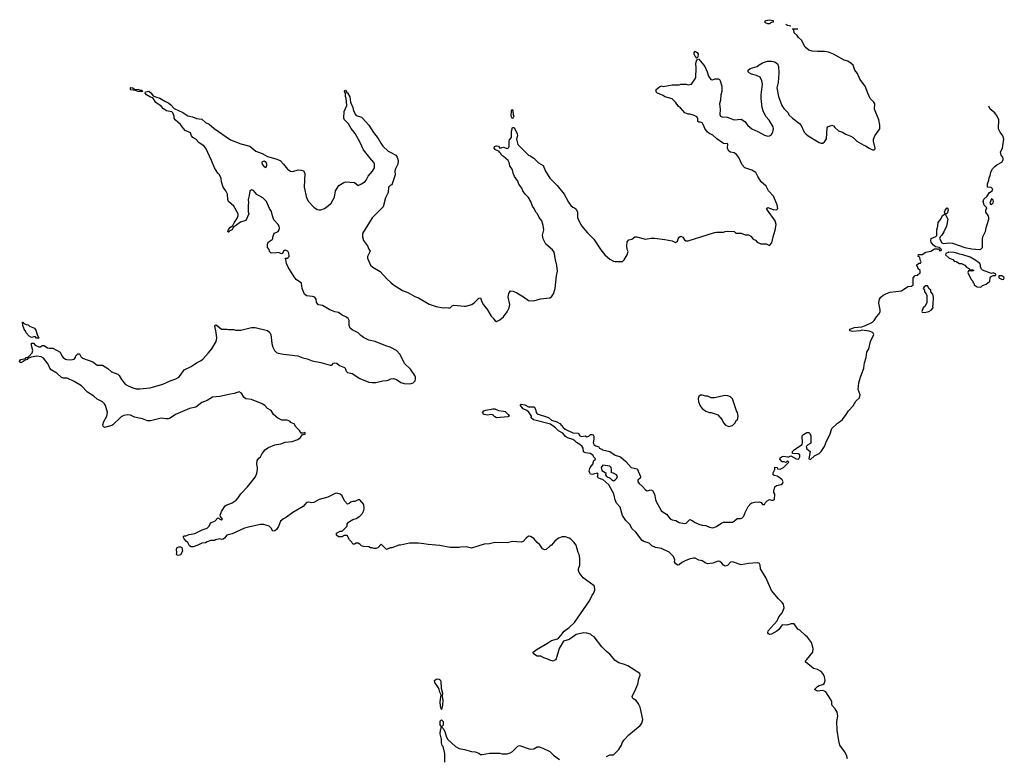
# Model space of a CAD drawing. Header units: inches. Extents: x 2386215 to 2556187, y 580866 to 760840.
# Tile 201 of 203: x 2505815 to 2516915, y 738637 to 746938. Entities that reach past the tile are written whole.
import ezdxf

# ---------------------------------------------------------------- set-up
doc = ezdxf.new("R2010")
doc.units = ezdxf.units.IN
doc.header["$MEASUREMENT"] = 0
for name, color, linetype in [('C5704', 7, 'Continuous'), ('C5713', 7, 'Continuous'), ('C5714', 7, 'Continuous')]:
    doc.layers.add(name, color=color, linetype=linetype)

msp = doc.modelspace()

# ---------------------------------------------------------------- linework, layer by layer
at = {"layer": 'C5704', "color": 5, "elevation": 60}
for points in [[(2507170, 746142), (2507190, 746142), (2507202, 746130), (2507190, 746124), (2507150, 746127), (2507120, 746140), (2507070, 746147), (2507066, 746150), (2507064, 746170), (2507070, 746173), (2507090, 746170), (2507110, 746157), (2507154, 746150)], [(2508570, 745343), (2508550, 745338), (2508544, 745330), (2508549, 745310), (2508570, 745280), (2508590, 745273), (2508601, 745290), (2508603, 745310), (2508595, 745330)], [(2506030, 743348), (2506006, 743350), (2505990, 743366), (2505950, 743355), (2505922, 743370), (2505890, 743409), (2505886, 743426), (2505866, 743450), (2505849, 743491), (2505846, 743530), (2505854, 743530), (2505858, 743518), (2505890, 743502), (2505910, 743498), (2505926, 743486), (2505981, 743461), (2505998, 743438), (2506011, 743391)], [(2507601, 740901), (2507590, 740902), (2507584, 740910), (2507588, 740930), (2507582, 740970), (2507590, 740991), (2507610, 740998), (2507630, 740998), (2507642, 740990), (2507651, 740950), (2507630, 740909)]]:
    msp.add_lwpolyline(points, close=True, dxfattribs=at)
for points in [[(2510000, 743244), (2509990, 743249), (2509942, 743262), (2509822, 743310), (2509750, 743328), (2509690, 743357), (2509660, 743380), (2509630, 743411), (2509562, 743442), (2509540, 743460), (2509529, 743490), (2509531, 743550), (2509518, 743570), (2509493, 743590), (2509450, 743610), (2509410, 743637), (2509367, 743647), (2509310, 743670), (2509230, 743717), (2509185, 743725), (2509162, 743750), (2509156, 743790), (2509144, 743810), (2509118, 743818), (2509050, 743826), (2509025, 743845), (2509001, 743910), (2508994, 743970), (2508932, 744012), (2508910, 744039), (2508841, 744150), (2508825, 744190), (2508816, 744236), (2508808, 744250), (2508830, 744251), (2508843, 744257), (2508852, 744268), (2508850, 744308), (2508837, 744330), (2508810, 744341), (2508802, 744338), (2508791, 744330), (2508778, 744302), (2508770, 744298), (2508730, 744314), (2508709, 744309), (2508650, 744308), (2508630, 744326), (2508627, 744347), (2508608, 744370), (2508608, 744410), (2508618, 744430), (2508660, 744460), (2508668, 744470), (2508669, 744489), (2508679, 744521), (2508689, 744531), (2508730, 744551), (2508741, 744570), (2508744, 744590), (2508739, 744610), (2508729, 744630), (2508682, 744682), (2508666, 744726), (2508655, 744775), (2508632, 744812), (2508599, 744890), (2508557, 744930), (2508490, 744969), (2508450, 745015), (2508430, 745022), (2508410, 745006), (2508404, 744956), (2508391, 744910), (2508395, 744875), (2508391, 744850), (2508392, 744772), (2508398, 744750), (2508365, 744675), (2508305, 744655), (2508223, 744597), (2508210, 744570), (2508183, 744557), (2508170, 744544), (2508165, 744545), (2508162, 744550), (2508170, 744575), (2508190, 744599), (2508220, 744620), (2508233, 744650), (2508270, 744705), (2508279, 744730), (2508279, 744750), (2508230, 744838), (2508169, 744890), (2508162, 744910), (2508158, 744970), (2508138, 745010), (2508109, 745049), (2508089, 745110), (2508088, 745150), (2508069, 745189), (2508050, 745208), (2508010, 745268), (2507979, 745350), (2507914, 745490), (2507890, 745515), (2507838, 745550), (2507802, 745590), (2507769, 745610), (2507754, 745630), (2507742, 745662), (2507682, 745690), (2507662, 745710), (2507630, 745758), (2507568, 745810), (2507555, 745830), (2507557, 745850), (2507541, 745890), (2507530, 745898), (2507470, 745912), (2507435, 745935), (2507410, 745964), (2507350, 746003), (2507317, 746057), (2507290, 746064), (2507246, 746090), (2507229, 746110), (2507234, 746126), (2507271, 746131), (2507294, 746114), (2507321, 746081), (2507348, 746068), (2507394, 746054), (2507450, 746019), (2507497, 745997), (2507520, 745980), (2507557, 745937), (2507654, 745894), (2507710, 745855), (2507762, 745842), (2507810, 745823), (2507870, 745816), (2507910, 745779), (2507950, 745759), (2508008, 745710), (2508190, 745584), (2508310, 745539), (2508410, 745511), (2508478, 745458), (2508550, 745431), (2508610, 745396), (2508702, 745370), (2508750, 745351), (2508790, 745311), (2508835, 745255), (2508870, 745231), (2508894, 745226), (2508953, 745247), (2508990, 745244), (2509014, 745234), (2509030, 745210), (2509024, 745050), (2509047, 744930), (2509070, 744891), (2509130, 744824), (2509170, 744798), (2509190, 744796), (2509210, 744797), (2509250, 744812), (2509297, 744843), (2509325, 744870), (2509363, 744937), (2509374, 745010), (2509414, 745070), (2509470, 745104), (2509490, 745111), (2509590, 745105), (2509630, 745071), (2509670, 745090), (2509710, 745115), (2509723, 745130), (2509744, 745176), (2509793, 745230), (2509816, 745270), (2509816, 745310), (2509807, 745330), (2509761, 745381), (2509693, 745473), (2509655, 745555), (2509597, 745657), (2509552, 745710), (2509524, 745764), (2509477, 745810), (2509469, 745830), (2509475, 745905), (2509503, 745970), (2509497, 746050), (2509490, 746071), (2509489, 746109), (2509478, 746130), (2509480, 746140), (2509490, 746142), (2509498, 746130), (2509498, 746118), (2509510, 746112), (2509538, 746070), (2509546, 746010), (2509570, 745950), (2509579, 745910), (2509601, 745870), (2509610, 745859), (2509670, 745838), (2509679, 745830), (2509750, 745748), (2509805, 745665), (2509858, 745598), (2509886, 745546), (2509910, 745514), (2509970, 745458), (2510000, 745441)], [(2510000, 745073), (2509992, 745068), (2509974, 745050), (2509971, 744990), (2509941, 744930), (2509912, 744828), (2509790, 744707), (2509681, 744530), (2509679, 744490), (2509691, 744451), (2509736, 744390), (2509750, 744352), (2509765, 744330), (2509736, 744270), (2509736, 744250), (2509770, 744171), (2509796, 744150), (2509879, 744099), (2509956, 744016), (2510000, 743977)], [(2510000, 740988), (2509990, 740988), (2509950, 740966), (2509890, 741026), (2509852, 740988), (2509830, 740978), (2509810, 740978), (2509790, 740988), (2509770, 740988), (2509750, 740998), (2509690, 741002), (2509669, 741009), (2509650, 741028), (2509630, 741038), (2509610, 741038), (2509590, 741026), (2509570, 741026), (2509558, 741050), (2509535, 741075), (2509507, 741127), (2509473, 741127), (2509451, 741109), (2509410, 741109), (2509386, 741130), (2509386, 741150), (2509430, 741174), (2509450, 741174), (2509506, 741230), (2509508, 741252), (2509523, 741277), (2509570, 741305), (2509610, 741318), (2509650, 741342), (2509678, 741370), (2509694, 741406), (2509698, 741430), (2509696, 741476), (2509650, 741526), (2509630, 741526), (2509592, 741508), (2509570, 741509), (2509550, 741502), (2509530, 741484), (2509510, 741479), (2509476, 741516), (2509450, 741574), (2509428, 741590), (2509390, 741604), (2509370, 741599), (2509290, 741557), (2509191, 741530), (2509130, 741497), (2509110, 741494), (2509070, 741502), (2509050, 741497), (2509010, 741453), (2508894, 741386), (2508825, 741330), (2508788, 741312), (2508754, 741286), (2508732, 741228), (2508710, 741194), (2508690, 741177), (2508670, 741174), (2508649, 741209), (2508628, 741230), (2508566, 741250), (2508529, 741249), (2508410, 741224), (2508350, 741207), (2508210, 741144), (2508150, 741129), (2508126, 741094), (2508110, 741082), (2508090, 741079), (2508070, 741089), (2508024, 741076), (2508010, 741069), (2507972, 741068), (2507930, 741055), (2507910, 741044), (2507870, 741037), (2507824, 741016), (2507770, 740999), (2507750, 740999), (2507729, 741010), (2507710, 741048), (2507696, 741056), (2507670, 741086), (2507658, 741110), (2507670, 741122), (2507690, 741122), (2507725, 741135), (2507790, 741146), (2507872, 741188), (2507930, 741206), (2507950, 741230), (2507957, 741250), (2507970, 741267), (2508019, 741290), (2508050, 741325), (2508062, 741322), (2508072, 741310), (2508090, 741301), (2508102, 741310), (2508078, 741338), (2508076, 741356), (2508090, 741396), (2508130, 741458), (2508150, 741472), (2508167, 741473), (2508210, 741492), (2508255, 741525), (2508279, 741550), (2508307, 741593), (2508385, 741675), (2508473, 741787), (2508489, 741829), (2508497, 741870), (2508497, 741890), (2508487, 741930), (2508493, 741970), (2508510, 741998), (2508529, 742011), (2508548, 742050), (2508568, 742070), (2508578, 742090), (2508622, 742118), (2508690, 742146), (2508761, 742159), (2508810, 742176), (2508886, 742186), (2508950, 742208), (2508981, 742230), (2509000, 742260), (2509038, 742270), (2509030, 742286), (2509010, 742278), (2508990, 742278), (2508969, 742310), (2508928, 742350), (2508910, 742382), (2508870, 742399), (2508863, 742410), (2508850, 742418), (2508830, 742426), (2508770, 742426), (2508727, 742447), (2508676, 742490), (2508650, 742534), (2508610, 742557), (2508578, 742590), (2508550, 742608), (2508430, 742659), (2508364, 742664), (2508343, 742683), (2508317, 742730), (2508290, 742745), (2508235, 742725), (2508190, 742719), (2508070, 742691), (2507990, 742684), (2507930, 742647), (2507870, 742624), (2507801, 742570), (2507730, 742556), (2507570, 742490), (2507510, 742449), (2507490, 742441), (2507461, 742439), (2507410, 742447), (2507290, 742416), (2507257, 742417), (2507200, 742440), (2507110, 742457), (2507063, 742483), (2507030, 742485), (2506990, 742479), (2506959, 742461), (2506867, 742373), (2506855, 742365), (2506770, 742344), (2506757, 742357), (2506754, 742374), (2506765, 742410), (2506798, 742470), (2506804, 742510), (2506781, 742590), (2506770, 742610), (2506747, 742630), (2506690, 742663), (2506650, 742696), (2506581, 742741), (2506511, 742811), (2506430, 742862), (2506350, 742899), (2506310, 742899), (2506285, 742905), (2506234, 742954), (2506170, 742993), (2506157, 743010), (2506136, 743056), (2506083, 743123), (2506058, 743138), (2506010, 743147), (2505944, 743136), (2505930, 743127), (2505915, 743125), (2505904, 743116), (2505902, 743110), (2505878, 743102), (2505832, 743070), (2505818, 743078), (2505815, 743090), (2505829, 743110), (2505879, 743121), (2505889, 743130), (2505906, 743134), (2505918, 743142), (2505955, 743185), (2505962, 743210), (2505950, 743266), (2505949, 743291), (2505950, 743294), (2505970, 743294), (2505991, 743270), (2506030, 743251), (2506050, 743251), (2506070, 743265), (2506090, 743265), (2506130, 743239), (2506150, 743236), (2506190, 743238), (2506270, 743190), (2506284, 743170), (2506291, 743150), (2506307, 743130), (2506330, 743113), (2506347, 743107), (2506390, 743103), (2506429, 743111), (2506444, 743130), (2506449, 743151), (2506458, 743162), (2506470, 743171), (2506490, 743171), (2506504, 743144), (2506525, 743125), (2506641, 743081), (2506690, 743046), (2506750, 743044), (2506808, 743008), (2506850, 742968), (2506922, 742942), (2506935, 742930), (2506963, 742883), (2507005, 742830), (2507038, 742810), (2507090, 742789), (2507130, 742777), (2507170, 742777), (2507288, 742790), (2507428, 742830), (2507512, 742868), (2507575, 742890), (2507608, 742910), (2507629, 742931), (2507670, 742991), (2507750, 743031), (2507808, 743070), (2507862, 743098), (2507883, 743117), (2507941, 743179), (2507982, 743230), (2508029, 743310), (2508039, 743350), (2508032, 743412), (2508016, 743484), (2508023, 743497), (2508030, 743498), (2508092, 743452), (2508149, 743451), (2508170, 743445), (2508230, 743445), (2508250, 743438), (2508310, 743438), (2508429, 743471), (2508470, 743471), (2508610, 743436), (2508634, 743414), (2508646, 743390), (2508656, 743290), (2508668, 743248), (2508687, 743210), (2508710, 743187), (2508730, 743179), (2508790, 743167), (2508950, 743150), (2509007, 743127), (2509058, 743118), (2509113, 743093), (2509210, 743075), (2509315, 743046), (2509335, 743045), (2509354, 743066), (2509368, 743072), (2509390, 743067), (2509422, 743042), (2509477, 743017), (2509484, 743010), (2509497, 742977), (2509510, 742963), (2509565, 742950), (2509650, 742893), (2509750, 742854), (2509788, 742848), (2509831, 742849), (2509910, 742870), (2509950, 742871), (2509970, 742876), (2509992, 742888), (2510000, 742890)]]:
    msp.add_lwpolyline(points, dxfattribs=at)
at = {"layer": 'C5713', "color": 5}
for points, elevation in [([(2512074, 740000), (2512010, 739954), (2511947, 739933), (2511896, 739850), (2511864, 739736), (2511856, 739724), (2511830, 739708), (2511790, 739721), (2511770, 739733), (2511726, 739746), (2511690, 739764), (2511650, 739766), (2511609, 739790), (2511605, 739810), (2511650, 739845), (2511767, 739910), (2511810, 739941), (2511880, 739960), (2511891, 739969), (2511916, 740000)], 60), ([(2512430, 738634), (2512470, 738652), (2512510, 738654), (2512568, 738712), (2512598, 738762), (2512609, 738790), (2512630, 738822), (2512682, 738878), (2512810, 738985), (2512829, 739011), (2512842, 739050), (2512809, 739189), (2512793, 739230), (2512765, 739265), (2512729, 739290), (2512721, 739310), (2512726, 739330), (2512749, 739370), (2512784, 739450), (2512794, 739510), (2512809, 739550), (2512808, 739570), (2512670, 739655), (2512632, 739672), (2512569, 739689), (2512530, 739715), (2512470, 739789), (2512430, 739819), (2512379, 739870), (2512290, 739982), (2512267, 740000)], 60), ([(2515149, 738609), (2515135, 738650), (2515115, 738690), (2515063, 738763), (2515048, 738810), (2515032, 738932), (2515028, 739030), (2515038, 739090), (2515030, 739135), (2515010, 739170), (2514974, 739210), (2514970, 739230), (2514971, 739250), (2514964, 739270), (2514902, 739362), (2514890, 739372), (2514870, 739377), (2514809, 739370), (2514777, 739390), (2514810, 739423), (2514830, 739435), (2514870, 739446), (2514883, 739457), (2514895, 739490), (2514890, 739537), (2514871, 739571), (2514850, 739592), (2514810, 739615), (2514766, 739626), (2514678, 739698), (2514669, 739710), (2514690, 739726), (2514758, 739810), (2514761, 739850), (2514741, 739921), (2514698, 739978), (2514674, 740000)], 40), ([(2510608, 738570), (2510608, 738670), (2510590, 738746), (2510579, 738759), (2510569, 738789), (2510572, 738830), (2510557, 738890), (2510558, 738930), (2510569, 738970), (2510554, 738990), (2510554, 739030), (2510561, 739039), (2510570, 739046), (2510590, 739030), (2510590, 738988), (2510572, 738970), (2510590, 738952), (2510610, 738915), (2510623, 738863), (2510639, 738830), (2510730, 738746), (2510770, 738726), (2510830, 738715), (2510910, 738691), (2510950, 738686), (2510991, 738671), (2511010, 738658), (2511030, 738656), (2511110, 738671), (2511230, 738671), (2511255, 738665), (2511310, 738665), (2511345, 738675), (2511370, 738691), (2511430, 738751), (2511450, 738758), (2511570, 738718), (2511610, 738722), (2511650, 738742), (2511670, 738745), (2511714, 738730), (2511791, 738691), (2511832, 738650), (2511902, 738602)], 60)]:
    msp.add_lwpolyline(points, dxfattribs=dict(at, elevation=elevation))
at = {"layer": 'C5713', "color": 5, "elevation": 60}
msp.add_lwpolyline([(2510570, 739166), (2510560, 739200), (2510557, 739250), (2510565, 739330), (2510550, 739358), (2510545, 739390), (2510536, 739410), (2510495, 739470), (2510493, 739490), (2510512, 739508), (2510530, 739510), (2510545, 739505), (2510557, 739497), (2510562, 739482), (2510566, 739406), (2510581, 739350), (2510578, 739310), (2510586, 739270), (2510581, 739210)], close=True, dxfattribs=at)
at = {"layer": 'C5714', "color": 5}
for points, elevation in [([(2514270, 746890), (2514248, 746890), (2514223, 746903), (2514215, 746910), (2514222, 746930), (2514270, 746938), (2514311, 746930), (2514311, 746910), (2514290, 746905)], 60), ([(2513450, 746506), (2513430, 746528), (2513419, 746550), (2513419, 746570), (2513430, 746585), (2513451, 746570), (2513463, 746550), (2513460, 746520), (2513454, 746506)], 60), ([(2511370, 745822), (2511357, 745850), (2511359, 745910), (2511370, 745925), (2511376, 745910), (2511379, 745870), (2511386, 745850)], 60), ([(2516770, 744918), (2516754, 744870), (2516758, 744858), (2516770, 744854), (2516790, 744874), (2516795, 744890), (2516790, 744906)], 40), ([(2516290, 744318), (2516258, 744302), (2516254, 744290), (2516294, 744250), (2516334, 744234), (2516350, 744218), (2516374, 744214), (2516410, 744192), (2516434, 744190), (2516470, 744171), (2516490, 744151), (2516522, 744130), (2516522, 744122), (2516530, 744114), (2516550, 744122), (2516573, 744113), (2516550, 744104), (2516532, 744108), (2516510, 744106), (2516505, 744090), (2516511, 744070), (2516546, 744006), (2516562, 743990), (2516562, 743982), (2516572, 743970), (2516574, 743950), (2516608, 743928), (2516650, 743925), (2516670, 743942), (2516710, 743958), (2516750, 743986), (2516754, 743990), (2516755, 744030), (2516761, 744039), (2516790, 744054), (2516810, 744054), (2516818, 744062), (2516818, 744070), (2516790, 744086), (2516770, 744078), (2516670, 744115), (2516661, 744121), (2516646, 744150), (2516648, 744170), (2516638, 744190), (2516594, 744226), (2516530, 744262), (2516446, 744290), (2516410, 744294), (2516390, 744304), (2516350, 744313)], 40), ([(2516886, 744050), (2516854, 744050), (2516852, 744030), (2516890, 744012), (2516910, 744014), (2516915, 744030), (2516910, 744035)], 40), ([(2516050, 743938), (2516030, 743938), (2516010, 743926), (2516002, 743910), (2516014, 743890), (2516014, 743870), (2516034, 743850), (2516042, 743830), (2516042, 743750), (2516022, 743710), (2516002, 743690), (2515985, 743650), (2515990, 743642), (2516010, 743638), (2516050, 743647), (2516066, 743650), (2516090, 743665), (2516115, 743690), (2516108, 743710), (2516115, 743730), (2516118, 743810), (2516110, 743846), (2516086, 743870), (2516086, 743890), (2516070, 743906)], 40), ([(2513510, 742708), (2513490, 742708), (2513472, 742690), (2513465, 742670), (2513466, 742630), (2513485, 742585), (2513510, 742556), (2513550, 742526), (2513590, 742511), (2513611, 742511), (2513657, 742497), (2513684, 742484), (2513734, 742430), (2513750, 742394), (2513774, 742370), (2513810, 742354), (2513850, 742365), (2513878, 742390), (2513896, 742424), (2513906, 742430), (2513915, 742470), (2513908, 742510), (2513895, 742530), (2513850, 742666), (2513828, 742688), (2513800, 742700), (2513770, 742702), (2513650, 742678), (2513610, 742678), (2513570, 742695), (2513550, 742695)], 60), ([(2511190, 742453), (2511170, 742462), (2511157, 742477), (2511144, 742484), (2511130, 742487), (2511090, 742481), (2511050, 742487), (2511033, 742510), (2511046, 742530), (2511070, 742538), (2511150, 742553), (2511170, 742551), (2511214, 742534), (2511270, 742528), (2511290, 742521), (2511321, 742490), (2511334, 742470), (2511330, 742466), (2511319, 742461)], 40), ([(2512390, 741919), (2512372, 741890), (2512378, 741858), (2512417, 741837), (2512422, 741830), (2512418, 741810), (2512432, 741790), (2512471, 741771), (2512491, 741751), (2512510, 741742), (2512530, 741751), (2512549, 741770), (2512554, 741790), (2512542, 741810), (2512510, 741829), (2512486, 741830), (2512488, 741870), (2512482, 741890), (2512470, 741908)], 40)]:
    msp.add_lwpolyline(points, close=True, dxfattribs=dict(at, elevation=elevation))
for points, elevation in [([(2510000, 743977), (2510031, 743950), (2510090, 743911), (2510130, 743887), (2510190, 743864), (2510270, 743819), (2510310, 743802), (2510430, 743731), (2510510, 743706), (2510589, 743691), (2510610, 743695), (2510649, 743691), (2510668, 743692), (2510690, 743714), (2510710, 743722), (2510828, 743708), (2510846, 743710), (2510912, 743728), (2510944, 743750), (2510990, 743798), (2511010, 743802), (2511021, 743770), (2511042, 743730), (2511081, 743681), (2511130, 743596), (2511153, 743573), (2511170, 743547), (2511190, 743535), (2511230, 743555), (2511270, 743591), (2511310, 743646), (2511332, 743690), (2511341, 743730), (2511321, 743810), (2511330, 743854), (2511350, 743882), (2511377, 743877), (2511420, 743860), (2511495, 743815), (2511550, 743772), (2511610, 743771), (2511686, 743794), (2511790, 743803), (2511810, 743816), (2511832, 743848), (2511852, 743908), (2511866, 744050), (2511877, 744103), (2511872, 744168), (2511855, 744230), (2511839, 744319), (2511823, 744343), (2511747, 744410), (2511717, 744470), (2511709, 744510), (2511723, 744570), (2511717, 744617), (2511701, 744670), (2511673, 744710), (2511654, 744750), (2511634, 744770), (2511617, 744810), (2511597, 744837), (2511579, 744890), (2511550, 744935), (2511515, 744970), (2511489, 745010), (2511478, 745038), (2511443, 745083), (2511430, 745118), (2511394, 745170), (2511378, 745210), (2511370, 745246), (2511342, 745290), (2511335, 745330), (2511322, 745350), (2511270, 745398), (2511246, 745410), (2511238, 745430), (2511224, 745444), (2511218, 745458), (2511178, 745470), (2511164, 745490), (2511169, 745510), (2511190, 745517), (2511213, 745513), (2511230, 745491), (2511270, 745501), (2511310, 745488), (2511325, 745495), (2511334, 745510), (2511333, 745570), (2511337, 745583), (2511359, 745610), (2511358, 745682), (2511370, 745722), (2511390, 745722), (2511425, 745650), (2511428, 745630), (2511415, 745590), (2511430, 745532), (2511551, 745411), (2511570, 745405), (2511610, 745378), (2511664, 745324), (2511715, 745295), (2511743, 745230), (2511792, 745152), (2511875, 745070), (2511955, 744970), (2512003, 744883), (2512030, 744843), (2512050, 744827), (2512070, 744819), (2512090, 744801), (2512104, 744770), (2512105, 744710), (2512117, 744670), (2512153, 744610), (2512215, 744535), (2512286, 744466), (2512366, 744346), (2512411, 744290), (2512470, 744238), (2512510, 744218), (2512530, 744212), (2512610, 744212), (2512629, 744231), (2512664, 744290), (2512674, 744326), (2512665, 744350), (2512661, 744390), (2512665, 744435), (2512684, 744456), (2512715, 744465), (2512750, 744491), (2512770, 744491), (2512870, 744463), (2512930, 744475), (2512970, 744476), (2513090, 744461), (2513170, 744446), (2513210, 744427), (2513230, 744442), (2513239, 744470), (2513250, 744486), (2513270, 744499), (2513290, 744486), (2513310, 744458), (2513326, 744446), (2513350, 744445), (2513650, 744538), (2513670, 744542), (2513750, 744542), (2513768, 744552), (2513790, 744554), (2513870, 744552), (2513890, 744534), (2513950, 744532), (2513993, 744513), (2514030, 744512), (2514057, 744497), (2514085, 744465), (2514110, 744452), (2514130, 744432), (2514170, 744412), (2514230, 744412), (2514270, 744394), (2514296, 744424), (2514309, 744490), (2514334, 744566), (2514344, 744630), (2514334, 744670), (2514245, 744790), (2514235, 744810), (2514250, 744821), (2514310, 744799), (2514346, 744794), (2514363, 744810), (2514353, 744853), (2514313, 744950), (2514257, 745010), (2514230, 745062), (2514175, 745110), (2514135, 745170), (2514115, 745215), (2514070, 745243), (2513989, 745270), (2513961, 745301), (2513924, 745384), (2513897, 745417), (2513870, 745437), (2513830, 745447), (2513810, 745457), (2513801, 745470), (2513796, 745490), (2513797, 745537), (2513790, 745544), (2513770, 745539), (2513750, 745542), (2513676, 745596), (2513630, 745637), (2513590, 745654), (2513570, 745669), (2513539, 745710), (2513525, 745750), (2513510, 745774), (2513490, 745782), (2513470, 745782), (2513462, 745790), (2513461, 745830), (2513450, 745844), (2513410, 745863), (2513370, 745875), (2513350, 745875), (2513315, 745890), (2513265, 745945), (2513241, 745961), (2513210, 746008), (2513170, 746048), (2513090, 746069), (2513070, 746084), (2513006, 746110), (2512990, 746126), (2512989, 746150), (2513030, 746182), (2513049, 746191), (2513070, 746185), (2513170, 746205), (2513250, 746205), (2513270, 746212), (2513330, 746211), (2513350, 746205), (2513390, 746212), (2513429, 746270), (2513436, 746290), (2513441, 746390), (2513436, 746450), (2513450, 746485), (2513470, 746494), (2513511, 746450), (2513538, 746410), (2513566, 746350), (2513580, 746300), (2513605, 746265), (2513630, 746262), (2513652, 746272), (2513690, 746272), (2513704, 746264), (2513712, 746250), (2513731, 746190), (2513732, 746170), (2513731, 746130), (2513721, 746090), (2513715, 746030), (2513703, 745990), (2513711, 745930), (2513708, 745870), (2513716, 745850), (2513730, 745842), (2513790, 745838), (2513870, 745808), (2513950, 745818), (2513990, 745791), (2514025, 745745), (2514070, 745708), (2514138, 745678), (2514210, 745635), (2514250, 745626), (2514270, 745628), (2514290, 745643), (2514305, 745670), (2514312, 745708), (2514310, 745730), (2514264, 745804), (2514228, 745848), (2514198, 745910), (2514187, 745950), (2514173, 746050), (2514173, 746090), (2514189, 746210), (2514182, 746250), (2514162, 746290), (2514122, 746310), (2514064, 746324), (2514038, 746338), (2514029, 746350), (2514029, 746370), (2514050, 746388), (2514128, 746410), (2514150, 746431), (2514189, 746451), (2514246, 746470), (2514290, 746471), (2514330, 746465), (2514360, 746440), (2514371, 746410), (2514375, 746335), (2514366, 746230), (2514351, 746170), (2514370, 746072), (2514407, 745970), (2514430, 745938), (2514478, 745890), (2514487, 745867), (2514526, 745830), (2514607, 745767), (2514624, 745744), (2514660, 745670), (2514679, 745650), (2514704, 745630), (2514830, 745555), (2514850, 745546), (2514870, 745546), (2514890, 745562), (2514910, 745594), (2514920, 745720), (2514926, 745730), (2514970, 745751), (2514990, 745742), (2515003, 745723), (2515046, 745686), (2515090, 745671), (2515127, 745647), (2515185, 745625), (2515210, 745612), (2515252, 745570), (2515330, 745525), (2515350, 745518), (2515390, 745491), (2515430, 745472), (2515447, 745473), (2515458, 745482), (2515458, 745490), (2515442, 745570), (2515442, 745590), (2515455, 745630), (2515512, 745708), (2515513, 745750), (2515501, 745810), (2515453, 745930), (2515454, 745990), (2515443, 746010), (2515404, 746050), (2515376, 746110), (2515347, 746190), (2515286, 746266), (2515259, 746330), (2515231, 746371), (2515210, 746424), (2515190, 746444), (2515150, 746469), (2515110, 746482), (2514990, 746549), (2514932, 746572), (2514890, 746579), (2514810, 746579), (2514750, 746585), (2514710, 746595), (2514669, 746629), (2514628, 746708), (2514596, 746736), (2514580, 746760), (2514548, 746790), (2514542, 746822), (2514526, 746830), (2514530, 746834), (2514587, 746834)], 60), ([(2514509, 746866), (2514490, 746868), (2514470, 746874), (2514461, 746881), (2514457, 746886)], 60), ([(2514674, 740000), (2514610, 740057), (2514589, 740070), (2514546, 740130), (2514514, 740130), (2514464, 740116), (2514410, 740118), (2514373, 740067), (2514352, 740048), (2514290, 740014), (2514270, 740009), (2514256, 740016), (2514249, 740030), (2514255, 740050), (2514356, 740164), (2514373, 740207), (2514410, 740254), (2514432, 740310), (2514430, 740330), (2514425, 740350), (2514412, 740370), (2514370, 740410), (2514290, 740506), (2514230, 740644), (2514165, 740750), (2514164, 740790), (2514150, 740812), (2514130, 740817), (2514031, 740809), (2513950, 740795), (2513850, 740829), (2513830, 740825), (2513793, 740787), (2513770, 740781), (2513749, 740790), (2513730, 740815), (2513710, 740833), (2513690, 740837), (2513630, 740813), (2513570, 740805), (2513550, 740813), (2513510, 740838), (2513470, 740847), (2513430, 740869), (2513410, 740871), (2513361, 740859), (2513319, 740841), (2513280, 740820), (2513250, 740794), (2513230, 740789), (2513208, 740810), (2513198, 740830), (2513201, 740850), (2513185, 740890), (2513137, 740937), (2513050, 740978), (2512984, 740990), (2512941, 741010), (2512910, 741037), (2512850, 741058), (2512833, 741070), (2512762, 741162), (2512720, 741200), (2512692, 741250), (2512650, 741293), (2512610, 741350), (2512586, 741446), (2512545, 741490), (2512530, 741529), (2512515, 741595), (2512458, 741698), (2512390, 741755), (2512370, 741759), (2512336, 741776), (2512329, 741790), (2512338, 741818), (2512330, 741826), (2512270, 741812), (2512250, 741818), (2512241, 741830), (2512235, 741850), (2512241, 741879), (2512247, 741893), (2512278, 741930), (2512288, 741972), (2512302, 741978), (2512306, 741990), (2512290, 742006), (2512278, 742030), (2512246, 742050), (2512195, 742055), (2512170, 742068), (2512169, 742110), (2512157, 742130), (2512130, 742152), (2512092, 742172), (2512073, 742193), (2512050, 742207), (2511990, 742227), (2511970, 742241), (2511938, 742278), (2511890, 742305), (2511857, 742337), (2511799, 742379), (2511606, 742430), (2511582, 742450), (2511584, 742470), (2511554, 742514), (2511532, 742532), (2511490, 742552), (2511461, 742590), (2511462, 742598), (2511470, 742606), (2511510, 742597), (2511550, 742574), (2511615, 742575), (2511630, 742550), (2511638, 742510), (2511650, 742496), (2511775, 742455), (2511810, 742424), (2511870, 742406), (2511906, 742386), (2511942, 742342), (2511963, 742323), (2512050, 742283), (2512110, 742279), (2512130, 742247), (2512150, 742241), (2512190, 742247), (2512210, 742238), (2512230, 742245), (2512250, 742262), (2512270, 742265), (2512279, 742259), (2512286, 742246), (2512287, 742210), (2512282, 742170), (2512290, 742148), (2512310, 742135), (2512344, 742124), (2512347, 742110), (2512378, 742098), (2512385, 742090), (2512470, 742072), (2512530, 742031), (2512590, 742011), (2512650, 741959), (2512710, 741893), (2512775, 741875), (2512813, 741790), (2512810, 741770), (2512785, 741750), (2512784, 741730), (2512799, 741710), (2512836, 741676), (2512870, 741638), (2512890, 741629), (2512930, 741641), (2512950, 741631), (2512972, 741590), (2512982, 741530), (2512990, 741510), (2513048, 741408), (2513070, 741387), (2513106, 741366), (2513150, 741313), (2513170, 741303), (2513213, 741293), (2513250, 741271), (2513310, 741259), (2513330, 741264), (2513370, 741304), (2513390, 741298), (2513430, 741270), (2513470, 741253), (2513510, 741242), (2513550, 741239), (2513590, 741219), (2513630, 741211), (2513670, 741228), (2513730, 741267), (2513750, 741275), (2513850, 741276), (2513875, 741290), (2513905, 741315), (2513943, 741317), (2513958, 741322), (2513978, 741342), (2513995, 741385), (2514029, 741451), (2514056, 741484), (2514068, 741492), (2514100, 741500), (2514150, 741505), (2514176, 741496), (2514190, 741474), (2514210, 741474), (2514223, 741497), (2514243, 741517), (2514268, 741532), (2514290, 741522), (2514310, 741522), (2514326, 741530), (2514328, 741590), (2514318, 741610), (2514318, 741630), (2514330, 741674), (2514346, 741690), (2514401, 741699), (2514415, 741710), (2514421, 741730), (2514412, 741752), (2514390, 741773), (2514353, 741793), (2514321, 741801), (2514309, 741809), (2514309, 741830), (2514329, 741870), (2514330, 741894), (2514354, 741890), (2514358, 741878), (2514390, 741872), (2514426, 741890), (2514486, 741950), (2514470, 741966), (2514454, 741946), (2514435, 741955), (2514410, 741955), (2514386, 741986), (2514390, 742002), (2514410, 742016), (2514430, 742021), (2514470, 742012), (2514487, 742013), (2514510, 742022), (2514568, 741988), (2514590, 741984), (2514599, 741990), (2514612, 742010), (2514610, 742035), (2514590, 742045), (2514528, 742048), (2514528, 742070), (2514550, 742096), (2514638, 742150), (2514642, 742170), (2514635, 742250), (2514650, 742265), (2514690, 742285), (2514710, 742285), (2514718, 742278), (2514734, 742254), (2514736, 742236), (2514734, 742166), (2514723, 742157), (2514696, 742144), (2514682, 742130), (2514690, 742102), (2514725, 742070), (2514711, 741990), (2514730, 741981), (2514777, 742023), (2514829, 742050), (2514852, 742070), (2514890, 742127), (2514911, 742189), (2514950, 742258), (2514970, 742330), (2515034, 742390), (2515070, 742414), (2515090, 742434), (2515133, 742487), (2515158, 742530), (2515210, 742587), (2515242, 742638), (2515282, 742678), (2515290, 742710), (2515267, 742770), (2515276, 742844), (2515294, 742910), (2515330, 743010), (2515338, 743070), (2515358, 743130), (2515367, 743190), (2515389, 743230), (2515406, 743310), (2515445, 743390), (2515432, 743412), (2515390, 743428), (2515310, 743439), (2515290, 743430), (2515204, 743424), (2515175, 743430), (2515174, 743450), (2515228, 743470), (2515310, 743477), (2515350, 743490), (2515429, 743530), (2515449, 743550), (2515474, 743590), (2515501, 743619), (2515514, 743646), (2515515, 743670), (2515502, 743742), (2515504, 743770), (2515509, 743790), (2515523, 743810), (2515550, 743833), (2515586, 743854), (2515630, 743866), (2515756, 743884), (2515828, 743932), (2515870, 743934), (2515886, 743950), (2515886, 744030), (2515910, 744054), (2515942, 744058), (2515946, 744070), (2515962, 744078), (2515966, 744090), (2515966, 744110), (2515946, 744130), (2515936, 744156), (2515926, 744170), (2515950, 744194), (2515970, 744194), (2515978, 744210), (2515966, 744230), (2515962, 744262), (2515946, 744270), (2515949, 744291), (2515990, 744292), (2516030, 744318), (2516086, 744330), (2516130, 744354), (2516174, 744354), (2516190, 744334), (2516202, 744338), (2516206, 744350), (2516186, 744370), (2516140, 744380), (2516117, 744397), (2516089, 744429), (2516086, 744450), (2516090, 744471), (2516144, 744496), (2516154, 744506), (2516156, 744570), (2516166, 744610), (2516170, 744651), (2516199, 744690), (2516219, 744730), (2516248, 744750), (2516241, 744770), (2516247, 744790), (2516270, 744816), (2516278, 744810), (2516283, 744790), (2516270, 744755), (2516254, 744750), (2516258, 744730), (2516278, 744690), (2516263, 744610), (2516234, 744546), (2516211, 744510), (2516191, 744490), (2516186, 744474), (2516210, 744425), (2516230, 744416), (2516290, 744423), (2516330, 744421), (2516472, 744370), (2516550, 744354), (2516632, 744348), (2516650, 744352), (2516668, 744370), (2516669, 744470), (2516673, 744490), (2516704, 744550), (2516709, 744591), (2516742, 744690), (2516742, 744710), (2516734, 744730), (2516708, 744770), (2516708, 744790), (2516718, 744818), (2516690, 744848), (2516677, 744890), (2516685, 744915), (2516722, 744950), (2516749, 744991), (2516778, 745010), (2516786, 745030), (2516767, 745047), (2516726, 745050), (2516727, 745087), (2516742, 745130), (2516743, 745157), (2516756, 745184), (2516769, 745230), (2516783, 745257), (2516810, 745285), (2516830, 745302), (2516889, 745331), (2516902, 745358), (2516904, 745370), (2516897, 745390), (2516879, 745410), (2516874, 745450), (2516896, 745490), (2516909, 745590), (2516899, 745630), (2516870, 745669), (2516849, 745709), (2516852, 745808), (2516835, 745850), (2516810, 745890), (2516757, 745930), (2516742, 745963)], 40), ([(2510000, 745441), (2510054, 745410), (2510070, 745390), (2510083, 745350), (2510077, 745310), (2510048, 745250), (2510045, 745230), (2510050, 745188), (2510010, 745078), (2510000, 745073)], 60), ([(2510000, 742890), (2510030, 742894), (2510063, 742883), (2510112, 742850), (2510150, 742837), (2510206, 742834), (2510230, 742837), (2510250, 742847), (2510273, 742870), (2510279, 742890), (2510277, 742910), (2510269, 742930), (2510220, 743000), (2510159, 743059), (2510102, 743170), (2510065, 743210), (2510000, 743244)], 60), ([(2511916, 740000), (2511953, 740047), (2512010, 740087), (2512070, 740146), (2512239, 740390), (2512269, 740451), (2512284, 740470), (2512301, 740510), (2512295, 740550), (2512290, 740558), (2512167, 740647), (2512124, 740710), (2512115, 740730), (2512115, 740750), (2512129, 740790), (2512129, 740869), (2512124, 740910), (2512113, 740933), (2512090, 741015), (2512064, 741050), (2512030, 741084), (2512010, 741097), (2511970, 741109), (2511930, 741109), (2511890, 741097), (2511850, 741062), (2511810, 741015), (2511790, 741004), (2511750, 740969), (2511730, 740962), (2511710, 740975), (2511679, 741019), (2511650, 741045), (2511612, 741092), (2511574, 741114), (2511550, 741116), (2511524, 741096), (2511490, 741056), (2511470, 741049), (2511370, 741057), (2511310, 741044), (2511170, 741045), (2511110, 741033), (2511051, 741029), (2510910, 740984), (2510850, 740999), (2510786, 740994), (2510770, 740989), (2510670, 740989), (2510553, 741013), (2510422, 741022), (2510373, 741033), (2510310, 741039), (2510210, 741039), (2510110, 741015), (2510090, 741015), (2510010, 740988), (2510000, 740988)], 60), ([(2512267, 740000), (2512250, 740014), (2512210, 740026), (2512170, 740029), (2512089, 740011), (2512074, 740000)], 60)]:
    msp.add_lwpolyline(points, dxfattribs=dict(at, elevation=elevation))

doc.saveas('drawing.dxf')
